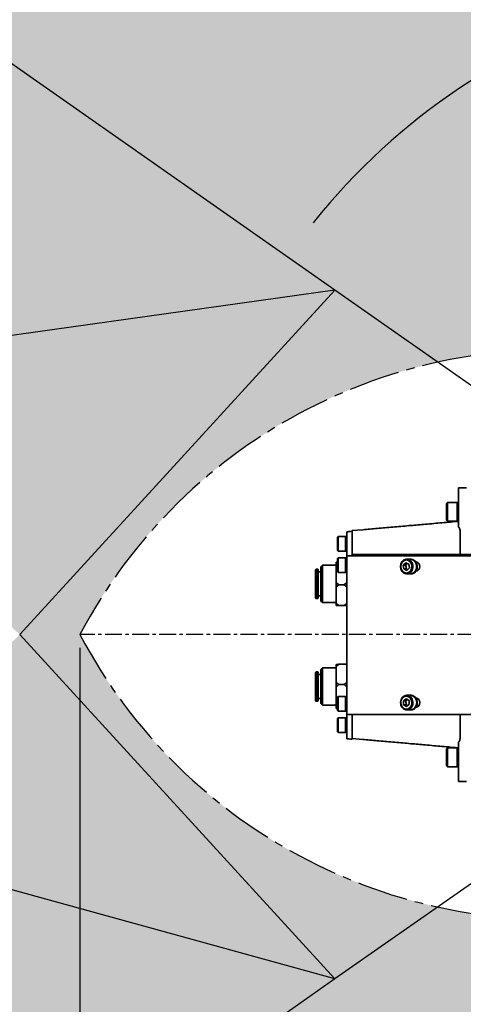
# Model space of a CAD drawing. Header units: millimetres. Extents: x -16 to 4241, y 0 to 4344.
# Tile 5 of 19: x 1272 to 1439, y 1504 to 1873. Entities that reach past the tile are written whole.
import ezdxf

# ---------------------------------------------------------------- set-up
doc = ezdxf.new("R2010")
doc.units = ezdxf.units.MM
doc.header["$PDSIZE"] = -1
doc.linetypes.add('CENTER', pattern=[10.16, 6.35, -1.27, 1.27, -1.27])
doc.linetypes.add('CENTER2', pattern=[28.575, 19.05, -3.175, 3.175, -3.175])
doc.layers.add('中心线层', color=4, linetype='CENTER')
doc.dimstyles.new('1比1', dxfattribs={"dimscale": 8, "dimtxt": 2.5, "dimasz": 2, "dimexe": 1.5, "dimexo": 0.625, "dimtad": 1, "dimtoh": 1, "dimdec": 1, "dimtxsty": 'Standard', "dimcen": 2.5, "dimclrd": 1, "dimclre": 1, "dimadec": 0, "dimazin": 0, "dimtfac": 1, "dimtdec": 1, "dimtmove": 0, "dimatfit": 3, "dimfxl": 1, "dimarcsym": 0})

# ---------------------------------------------------------------- blocks, each defined once
blk = doc.blocks.new('*D105')
at = {"color": 1, "lineweight": -2, "transparency": 16777216}
blk.add_arc((1574.7, 1642.87), 246.71, 3.7165, 141.2835, dxfattribs=at)
at = {"color": 1, "transparency": 16777216}
for points in [[(1384.34, 1795.58), (1380.08, 1798.78), (1372.61, 1784.37)], [(1823.56, 1658.95), (1818.23, 1658.77), (1821.41, 1642.87)]]:
    blk.add_solid(points, dxfattribs=at)
at = {"layer": 'Defpoints', "color": 0, "transparency": 16777216}
for p in [(1247.04, 1872.3), (1738.71, 1827.17), (1390.39, 1771.92), (1579.7, 1642.87), (2044.85, 1642.87)]:
    blk.add_point(p, dxfattribs=at)
at = {"color": 0, "transparency": 16777216, "insert": (1653.4, 1892.46), "char_height": 20, "attachment_point": 5, "rotation": 342.5}
blk.add_mtext('145°', dxfattribs=at)
blk = doc.blocks.new('*D106')
at = {"color": 1, "lineweight": -2, "transparency": 16777216}
blk.add_arc((1574.7, 1642.87), 280.08, 218.2736, 356.7264, dxfattribs=at)
at = {"color": 1, "transparency": 16777216}
for points in [[(1851.66, 1626.95), (1856.99, 1626.8), (1854.78, 1642.87)], [(1352.69, 1467.79), (1356.97, 1470.97), (1345.28, 1482.22)]]:
    blk.add_solid(points, dxfattribs=at)
at = {"layer": 'Defpoints', "color": 0, "transparency": 16777216}
for p in [(1579.7, 1642.87), (2044.85, 1642.87), (1390.39, 1513.81), (1247.04, 1413.44), (1542.19, 1364.68)]:
    blk.add_point(p, dxfattribs=at)
at = {"color": 0, "transparency": 16777216, "insert": (1654.41, 1390.06), "char_height": 20, "attachment_point": 5, "rotation": 17.5}
blk.add_mtext('145°', dxfattribs=at)
blk = doc.blocks.new('*D109')
at = {"color": 1, "lineweight": -2, "transparency": 16777216}
for p, q in [((1294.8, 1637.87), (1294.8, 1198.91)), ((1574.7, 1596.72), (1574.7, 1198.91)), ((1558.7, 1210.91), (1310.8, 1210.91))]:
    blk.add_line(p, q, dxfattribs=at)
at = {"color": 1, "transparency": 16777216}
for points in [[(1310.8, 1213.57), (1310.8, 1208.24), (1294.8, 1210.91)], [(1558.7, 1213.57), (1558.7, 1208.24), (1574.7, 1210.91)]]:
    blk.add_solid(points, dxfattribs=at)
at = {"layer": 'Defpoints', "color": 0, "transparency": 16777216}
for p in [(1294.8, 1642.87), (1574.7, 1601.72), (1294.8, 1210.91)]:
    blk.add_point(p, dxfattribs=at)
at = {"color": 0, "transparency": 16777216, "insert": (1437.3, 1227.57), "char_height": 20, "attachment_point": 5}
blk.add_mtext('279,9', dxfattribs=at)
blk = doc.blocks.new('*D110')
at = {"color": 1, "lineweight": -2, "transparency": 16777216}
for p, q in [((1574.7, 1595.14), (1574.7, 1142.84)), ((1215.39, 1508.81), (1215.39, 1142.84)), ((1231.39, 1154.84), (1558.7, 1154.84))]:
    blk.add_line(p, q, dxfattribs=at)
at = {"color": 1, "transparency": 16777216}
for points in [[(1231.39, 1157.51), (1231.39, 1152.18), (1215.39, 1154.84)], [(1558.7, 1157.51), (1558.7, 1152.18), (1574.7, 1154.84)]]:
    blk.add_solid(points, dxfattribs=at)
at = {"layer": 'Defpoints', "color": 0, "transparency": 16777216}
for p in [(1574.7, 1600.14), (1215.39, 1513.81), (1574.7, 1154.84)]:
    blk.add_point(p, dxfattribs=at)
at = {"color": 0, "transparency": 16777216, "insert": (1394.91, 1171.51), "char_height": 20, "attachment_point": 5}
blk.add_mtext('359,3', dxfattribs=at)
blk = doc.blocks.new('*D111')
at = {"color": 1, "lineweight": -2, "transparency": 16777216}
for p, q in [((1390.39, 1771.92), (1217.08, 1747.7)), ((1104.73, 1731.99), (1201.23, 1745.48)), ((1033.06, 1731.99), (1104.73, 1731.99))]:
    blk.add_line(p, q, dxfattribs=at)
at = {"color": 1, "transparency": 16777216}
blk.add_solid([(1200.86, 1748.12), (1201.6, 1742.84), (1217.08, 1747.7)], dxfattribs=at)
at = {"layer": 'Defpoints', "color": 0, "transparency": 16777216}
for p in [(1390.39, 1771.92), (1217.08, 1747.7)]:
    blk.add_point(p, dxfattribs=at)
at = {"color": 0, "transparency": 16777216, "insert": (1066.39, 1746.99), "char_height": 20, "attachment_point": 5}
blk.add_mtext('R175', dxfattribs=at)
blk = doc.blocks.new('*D112')
at = {"color": 1, "lineweight": -2, "transparency": 16777216}
for p, q in [((1042.61, 1589.87), (1114.28, 1589.87)), ((1114.28, 1589.87), (1206.25, 1564.53)), ((1390.39, 1513.81), (1221.68, 1560.29))]:
    blk.add_line(p, q, dxfattribs=at)
at = {"color": 1, "transparency": 16777216}
blk.add_solid([(1206.96, 1567.11), (1205.54, 1561.96), (1221.68, 1560.29)], dxfattribs=at)
at = {"layer": 'Defpoints', "color": 0, "transparency": 16777216}
for p in [(1221.68, 1560.29), (1390.39, 1513.81)]:
    blk.add_point(p, dxfattribs=at)
at = {"color": 0, "transparency": 16777216, "insert": (1075.95, 1604.87), "char_height": 20, "attachment_point": 5}
blk.add_mtext('R175', dxfattribs=at)

msp = doc.modelspace()

# ---------------------------------------------------------------- hatches: boundary and pattern name
at = {"transparency": 33554457}
h = msp.add_hatch(color=7, dxfattribs=at)
h.dxf.hatch_style = 1
h.paths.add_polyline_path([(1247.04, 1872.3, 0.376449), (1272.2, 1642.87, 0.376449), (1247.04, 1413.44, 3.171595)])
h.paths.add_polyline_path([(1498.88, 1538.02, -0.315304), (1294.8, 1642.87, -0.315304), (1498.88, 1747.71, -1.957295)], flags=16)

# ---------------------------------------------------------------- linework, layer by layer
at = {"color": 2}
for p, q in [((1390.39, 1771.92), (1247.04, 1872.3)), ((1390.39, 1771.92), (1272.2, 1642.87)), ((1574.7, 1642.87), (1390.39, 1771.92)), ((1390.39, 1513.81), (1272.2, 1642.87)), ((1574.7, 1642.87), (1390.39, 1513.81)), ((1390.39, 1513.81), (1247.04, 1413.44))]:
    msp.add_line(p, q, dxfattribs=at)
at = {"color": 7, "linetype": 'Continuous', "lineweight": 35}
for p, q in [((1436.7, 1697.87), (1439.7, 1697.87)), ((1436.7, 1687.87), (1436.7, 1697.87)), ((1432.55, 1692.37), (1432.2, 1692.02)), ((1432.2, 1685.72), (1432.2, 1692.02)), ((1436.2, 1692.37), (1432.55, 1692.37)), ((1432.55, 1692.37), (1432.55, 1685.37)), ((1436.7, 1692.37), (1436.2, 1692.37)), ((1436.2, 1692.37), (1436.2, 1685.37)), ((1436.2, 1685.63), (1436.2, 1692.37)), ((1436.7, 1684.32), (1436.7, 1687.87)), ((1432.2, 1685.72), (1432.55, 1685.37)), ((1432.55, 1685.37), (1436.2, 1685.37)), ((1436.2, 1685.37), (1436.2, 1685.63)), ((1436.2, 1685.37), (1436.7, 1685.37)), ((1391.65, 1679.62), (1391.35, 1679.32)), ((1391.35, 1674.42), (1391.35, 1679.32)), ((1394.35, 1679.62), (1391.65, 1679.62)), ((1391.65, 1679.62), (1391.65, 1674.16)), ((1394.8, 1679.62), (1394.35, 1679.62)), ((1394.35, 1679.62), (1394.35, 1674.16)), ((1394.35, 1679.62), (1394.35, 1674.12)), ((1400.78, 1682.17), (1396.8, 1681.82)), ((1396.8, 1672.87), (1396.8, 1680.53)), ((1437.3, 1681.44), (1437.29, 1681.85)), ((1437.3, 1677.5), (1437.3, 1681.44)), ((1391.35, 1674.42), (1391.65, 1674.12)), ((1391.65, 1671.62), (1391.35, 1671.32)), ((1391.65, 1674.16), (1391.65, 1674.12)), ((1391.65, 1674.12), (1394.35, 1674.12)), ((1394.35, 1671.62), (1391.65, 1671.62)), ((1391.65, 1671.62), (1391.65, 1666.56)), ((1394.35, 1674.16), (1394.35, 1674.12)), ((1394.35, 1674.12), (1394.8, 1674.12)), ((1394.8, 1671.62), (1394.35, 1671.62)), ((1394.35, 1671.62), (1394.35, 1666.56)), ((1394.35, 1671.62), (1394.35, 1666.12)), ((1394.8, 1612.87), (1394.8, 1672.37)), ((1394.8, 1672.37), (1407.17, 1672.37)), ((1396.8, 1672.87), (1396.8, 1672.37)), ((1396.8, 1672.87), (1396.8, 1672.37)), ((1396.8, 1672.87), (1408.2, 1672.87)), ((1407.17, 1672.37), (1537.33, 1672.37)), ((1408.2, 1672.87), (1527.78, 1672.87)), ((1385.75, 1668.84), (1385.15, 1668.24)), ((1385.15, 1655.44), (1385.15, 1668.24)), ((1390.8, 1668.84), (1385.75, 1668.84)), ((1385.75, 1668.84), (1385.75, 1654.84)), ((1390.8, 1669.95), (1391.35, 1669.97)), ((1390.8, 1669.95), (1390.8, 1669.73)), ((1390.8, 1669.73), (1391.35, 1669.71)), ((1390.8, 1668.82), (1390.8, 1669.73)), ((1391.35, 1669.3), (1390.8, 1668.82)), ((1390.8, 1668.82), (1390.8, 1662.44)), ((1391.35, 1666.81), (1391.35, 1671.32)), ((1415.99, 1668.89), (1416.95, 1669.79)), ((1416.18, 1667.47), (1415.99, 1668.89)), ((1416.88, 1668.89), (1415.99, 1668.89)), ((1416.95, 1669.79), (1418.11, 1669.27)), ((1418.69, 1671.12), (1417.29, 1671.12)), ((1418.29, 1667.84), (1417.33, 1666.94)), ((1418.11, 1669.27), (1418.29, 1667.84)), ((1418.92, 1671.12), (1418.69, 1671.12)), ((1383.35, 1667.34), (1383.15, 1667.14)), ((1383.15, 1656.54), (1383.15, 1667.14)), ((1383.95, 1667.34), (1383.35, 1667.34)), ((1383.35, 1667.34), (1383.35, 1656.34)), ((1384.15, 1667.14), (1383.95, 1667.34)), ((1383.95, 1656.34), (1383.95, 1667.34)), ((1384.15, 1667.14), (1384.15, 1656.54)), ((1385.15, 1666.34), (1384.15, 1666.34)), ((1391.35, 1666.42), (1391.35, 1666.81)), ((1391.35, 1666.42), (1391.65, 1666.12)), ((1391.65, 1666.56), (1391.65, 1666.12)), ((1391.65, 1666.12), (1394.35, 1666.12)), ((1394.35, 1666.56), (1394.35, 1666.12)), ((1394.35, 1666.12), (1394.8, 1666.12)), ((1417.33, 1666.94), (1416.18, 1667.47)), ((1417.07, 1667.47), (1416.18, 1667.47)), ((1417.29, 1665.62), (1418.69, 1665.62)), ((1418.69, 1665.62), (1418.92, 1665.62)), ((1390.8, 1662.44), (1391.8, 1661.56)), ((1390.8, 1660.71), (1390.8, 1662.44)), ((1391.8, 1661.56), (1390.8, 1660.71)), ((1390.8, 1660.71), (1390.8, 1654.56)), ((1391.8, 1661.56), (1393.8, 1661.56)), ((1393.8, 1661.56), (1394.8, 1662.44)), ((1394.8, 1660.71), (1393.8, 1661.56)), ((1384.15, 1657.34), (1385.15, 1657.34)), ((1383.15, 1656.54), (1383.35, 1656.34)), ((1383.35, 1656.34), (1383.95, 1656.34)), ((1383.95, 1656.34), (1384.15, 1656.54)), ((1385.15, 1655.44), (1385.75, 1654.84)), ((1385.75, 1654.84), (1390.8, 1654.84)), ((1390.8, 1654.56), (1391.8, 1653.71)), ((1390.8, 1653.74), (1390.8, 1654.56)), ((1391.8, 1653.71), (1390.8, 1653.74)), ((1391.8, 1653.71), (1393.8, 1653.71)), ((1393.8, 1653.71), (1394.8, 1654.56)), ((1394.8, 1653.74), (1393.8, 1653.71)), ((1391.8, 1631.73), (1390.8, 1630.9)), ((1390.8, 1631.65), (1391.8, 1631.73)), ((1390.8, 1630.9), (1390.8, 1631.65)), ((1391.8, 1631.73), (1394.8, 1631.73)), ((1383.35, 1628.88), (1383.15, 1628.68)), ((1383.15, 1618.08), (1383.15, 1628.68)), ((1383.95, 1628.88), (1383.35, 1628.88)), ((1383.35, 1628.88), (1383.35, 1617.88)), ((1384.15, 1628.68), (1383.95, 1628.88)), ((1383.95, 1617.88), (1383.95, 1628.88)), ((1384.15, 1628.68), (1384.15, 1618.08)), ((1385.15, 1627.88), (1384.15, 1627.88)), ((1385.75, 1630.38), (1385.15, 1629.78)), ((1385.15, 1616.98), (1385.15, 1629.78)), ((1390.8, 1630.38), (1385.75, 1630.38)), ((1385.75, 1630.38), (1385.75, 1616.38)), ((1390.8, 1630.9), (1390.8, 1624.94)), ((1390.8, 1624.94), (1391.8, 1624.12)), ((1390.8, 1623.22), (1390.8, 1624.94)), ((1391.8, 1624.12), (1390.8, 1623.22)), ((1391.8, 1624.12), (1393.8, 1624.12)), ((1393.8, 1624.12), (1394.8, 1624.94)), ((1394.8, 1623.22), (1393.8, 1624.12)), ((1390.8, 1623.22), (1390.8, 1616.68)), ((1418.69, 1620.12), (1417.29, 1620.12)), ((1418.92, 1620.12), (1418.69, 1620.12)), ((1383.15, 1618.08), (1383.35, 1617.88)), ((1383.35, 1617.88), (1383.95, 1617.88)), ((1383.95, 1617.88), (1384.15, 1618.08)), ((1384.15, 1618.88), (1385.15, 1618.88)), ((1385.15, 1616.98), (1385.75, 1616.38)), ((1385.75, 1616.38), (1390.8, 1616.38)), ((1390.8, 1616.68), (1391.35, 1616.18)), ((1390.8, 1615.7), (1390.8, 1616.68)), ((1391.65, 1619.62), (1391.35, 1619.32)), ((1391.35, 1614.76), (1391.35, 1619.32)), ((1394.35, 1619.62), (1391.65, 1619.62)), ((1391.65, 1619.62), (1391.65, 1614.5)), ((1394.8, 1619.62), (1394.35, 1619.62)), ((1394.35, 1619.62), (1394.35, 1614.5)), ((1394.35, 1619.62), (1394.35, 1614.12)), ((1416.02, 1617.99), (1417.04, 1618.81)), ((1416.12, 1616.55), (1416.02, 1617.99)), ((1416.92, 1617.99), (1416.02, 1617.99)), ((1417.24, 1615.93), (1416.12, 1616.55)), ((1417.02, 1616.55), (1416.12, 1616.55)), ((1417.04, 1618.81), (1418.16, 1618.19)), ((1418.26, 1616.75), (1417.24, 1615.93)), ((1418.16, 1618.19), (1418.26, 1616.75)), ((1391.35, 1615.74), (1390.8, 1615.7)), ((1390.8, 1615.7), (1390.8, 1615.12)), ((1390.8, 1615.12), (1391.35, 1615.08)), ((1391.35, 1614.42), (1391.35, 1614.76)), ((1391.35, 1614.42), (1391.65, 1614.12)), ((1391.65, 1614.5), (1391.65, 1614.12)), ((1391.65, 1614.12), (1394.35, 1614.12)), ((1394.35, 1614.5), (1394.35, 1614.12)), ((1394.35, 1614.12), (1394.8, 1614.12)), ((1407.17, 1612.87), (1394.8, 1612.87)), ((1396.8, 1612.87), (1396.8, 1605.21)), ((1537.33, 1612.87), (1407.17, 1612.87)), ((1417.29, 1614.62), (1418.69, 1614.62)), ((1418.69, 1614.62), (1418.92, 1614.62)), ((1391.65, 1611.62), (1391.35, 1611.32)), ((1391.35, 1606.42), (1391.35, 1611.32)), ((1394.35, 1611.62), (1391.65, 1611.62)), ((1391.65, 1611.62), (1391.65, 1606.16)), ((1394.8, 1611.62), (1394.35, 1611.62)), ((1394.35, 1611.62), (1394.35, 1606.16)), ((1394.35, 1611.62), (1394.35, 1606.12)), ((1391.35, 1606.42), (1391.65, 1606.12)), ((1391.65, 1606.16), (1391.65, 1606.12)), ((1391.65, 1606.12), (1394.35, 1606.12)), ((1394.35, 1606.16), (1394.35, 1606.12)), ((1394.35, 1606.12), (1394.8, 1606.12)), ((1437.3, 1608.23), (1437.3, 1604.29)), ((1400.78, 1603.56), (1396.8, 1603.91)), ((1436.7, 1597.87), (1436.7, 1601.42)), ((1437.29, 1603.89), (1437.3, 1604.29)), ((1432.55, 1600.37), (1432.2, 1600.02)), ((1432.2, 1593.72), (1432.2, 1600.02)), ((1436.2, 1600.37), (1432.55, 1600.37)), ((1432.55, 1600.37), (1432.55, 1593.37)), ((1436.7, 1600.37), (1436.2, 1600.37)), ((1436.2, 1600.37), (1436.2, 1593.37)), ((1436.2, 1593.63), (1436.2, 1600.37)), ((1436.7, 1587.87), (1436.7, 1597.87)), ((1432.2, 1593.72), (1432.55, 1593.37)), ((1432.55, 1593.37), (1436.2, 1593.37)), ((1436.2, 1593.37), (1436.2, 1593.63)), ((1436.2, 1593.37), (1436.7, 1593.37)), ((1439.7, 1587.87), (1436.7, 1587.87))]:
    msp.add_line(p, q, dxfattribs=at)
at = {"color": 7, "linetype": 'Continuous', "lineweight": 35, "flags": 128}
for points in [[(1415.1, 1669.37), (1415.56, 1670.22), (1416.25, 1670.83), (1417.08, 1671.11), (1417.94, 1671.01), (1418.72, 1670.56), (1419.3, 1669.81), (1419.61, 1668.87), (1419.61, 1667.86), (1419.3, 1666.92), (1418.71, 1666.17), (1417.94, 1665.72), (1417.07, 1665.63), (1416.24, 1665.91), (1415.55, 1666.52), (1415.1, 1667.38), (1414.94, 1668.37), (1415.1, 1669.37)], [(1415.18, 1669.26), (1415.04, 1668.32), (1415.22, 1667.38), (1415.69, 1666.6), (1416.38, 1666.09), (1417.19, 1665.92), (1417.99, 1666.12), (1418.66, 1666.67), (1419.1, 1667.48), (1419.24, 1668.42), (1419.06, 1669.35), (1418.59, 1670.14), (1417.9, 1670.65), (1417.1, 1670.82), (1416.3, 1670.61), (1415.62, 1670.06), (1415.18, 1669.26)], [(1418.68, 1671.12), (1419.53, 1670.93), (1420.27, 1670.4), (1420.79, 1669.6), (1421.03, 1668.63), (1420.95, 1667.62), (1420.57, 1666.71), (1419.93, 1666.03), (1419.12, 1665.67), (1418.69, 1665.62)], [(1418.69, 1671.12), (1419.33, 1671.01), (1420.11, 1670.56), (1420.69, 1669.81), (1421, 1668.87), (1421, 1667.86), (1420.69, 1666.92), (1420.1, 1666.17), (1419.33, 1665.72), (1418.69, 1665.62)], [(1418.91, 1671.12), (1419.76, 1670.93), (1420.5, 1670.4), (1421.03, 1669.6), (1421.26, 1668.63), (1421.19, 1667.62), (1420.8, 1666.71), (1420.16, 1666.03), (1419.35, 1665.67), (1418.92, 1665.62)], [(1415.16, 1618.54), (1415.67, 1619.36), (1416.4, 1619.91), (1417.25, 1620.12), (1418.1, 1619.95), (1418.85, 1619.44), (1419.38, 1618.64), (1419.64, 1617.68), (1419.57, 1616.67), (1419.2, 1615.75), (1418.58, 1615.06), (1417.77, 1614.68), (1416.91, 1614.66), (1416.09, 1615), (1415.44, 1615.67), (1415.04, 1616.56), (1414.94, 1617.57), (1415.16, 1618.54)], [(1418.68, 1620.12), (1419.53, 1619.93), (1420.27, 1619.4), (1420.79, 1618.6), (1421.03, 1617.63), (1420.95, 1616.62), (1420.57, 1615.71), (1419.93, 1615.03), (1419.12, 1614.67), (1418.69, 1614.62)], [(1418.69, 1620.12), (1419.49, 1619.95), (1420.24, 1619.44), (1420.77, 1618.64), (1421.03, 1617.68), (1420.97, 1616.67), (1420.59, 1615.75), (1419.97, 1615.06), (1419.16, 1614.68), (1418.69, 1614.62)], [(1418.91, 1620.12), (1419.76, 1619.93), (1420.5, 1619.4), (1421.03, 1618.6), (1421.26, 1617.63), (1421.19, 1616.62), (1420.8, 1615.71), (1420.16, 1615.03), (1419.35, 1614.67), (1418.92, 1614.62)], [(1415.24, 1618.42), (1415.04, 1617.49), (1415.16, 1616.54), (1415.58, 1615.72), (1416.24, 1615.15), (1417.04, 1614.92), (1417.85, 1615.06), (1418.55, 1615.55), (1419.04, 1616.32), (1419.24, 1617.25), (1419.12, 1618.19), (1418.7, 1619.01), (1418.04, 1619.58), (1417.24, 1619.82), (1416.43, 1619.68), (1415.73, 1619.18), (1415.24, 1618.42)]]:
    msp.add_lwpolyline(points, dxfattribs=at)
at = {"color": 3, "linetype": 'CENTER2'}
for centre, radius, start, end in [((1574.7, 1642.87), 400, 215, 145), ((1471.71, 1549.57), 200, 82.1916, 152.1926), ((1471.71, 1736.17), 200, 207.8074, 277.8084)]:
    msp.add_arc(centre, radius, start, end, dxfattribs=at)
at = {"color": 7, "linetype": 'Continuous', "lineweight": 35}
for centre, radius, start, end in [((1436.3, 1684.28), 1, 66.4218, 95), ((1420.39, 1668.37), 1.82, 279.7256, 80.2744), ((1420.39, 1617.37), 1.82, 279.7256, 80.2744), ((1436.3, 1601.46), 1, 265, 293.5782)]:
    msp.add_arc(centre, radius, start, end, dxfattribs=at)
for points, knots in [([(1436.22, 1685.27), (1434.03, 1685.08), (1429.81, 1684.71), (1423.78, 1684.18), (1417.9, 1683.67), (1412.09, 1683.16), (1406.28, 1682.65), (1402.59, 1682.33), (1400.78, 1682.17)], [0, 0, 0, 0, 0.179519, 0.34613, 0.499869, 0.670785, 0.838392, 1, 1, 1, 1]), ([(1436.7, 1683.16), (1436.7, 1683.33), (1436.7, 1683.78), (1436.7, 1684.07), (1436.7, 1684.26)], [0, 0, 0, 0, 0.371233, 1, 1, 1, 1]), ([(1437.29, 1681.85), (1437.25, 1682.09), (1437.2, 1682.48), (1436.97, 1682.93), (1436.79, 1683.09), (1436.7, 1683.16)], [0, 0, 0, 0, 0.50656, 0.782571, 1, 1, 1, 1]), ([(1394.8, 1681.4), (1395.06, 1681.42), (1395.72, 1681.48), (1396.39, 1681.54), (1396.8, 1681.57)], [0, 0, 0, 0, 0.377677, 1, 1, 1, 1]), ([(1394.8, 1679.68), (1394.8, 1680.17), (1394.8, 1681.16), (1394.8, 1681.32), (1394.8, 1681.4)], [0, 0, 0, 0, 0.496017, 1, 1, 1, 1]), ([(1394.8, 1672.37), (1394.8, 1672.48), (1394.8, 1672.69), (1394.8, 1674.37), (1394.8, 1676.7), (1394.8, 1678.68), (1394.8, 1679.68)], [0, 0, 0, 0, 0.270826, 0.552364, 0.773341, 1, 1, 1, 1]), ([(1396.8, 1681.82), (1396.8, 1681.81), (1396.8, 1681.78), (1396.8, 1681.54), (1396.8, 1681.3), (1396.8, 1681.19)], [0, 0, 0, 0, 0.3533911, 0.7188038, 1, 1, 1, 1]), ([(1396.8, 1681.38), (1396.8, 1681.32), (1396.8, 1681.17), (1396.8, 1680.81), (1396.8, 1680.46), (1396.8, 1680.34)], [0, 0, 0, 0, 0.313969, 0.756821, 1, 1, 1, 1]), ([(1396.8, 1681.19), (1396.8, 1681.14), (1396.8, 1681.03), (1396.8, 1680.81), (1396.8, 1680.62), (1396.8, 1680.53)], [0, 0, 0, 0, 0.241334, 0.619291, 1, 1, 1, 1]), ([(1437.3, 1672.87), (1437.3, 1672.9), (1437.3, 1674.29), (1437.3, 1675.92), (1437.3, 1677.5)], [0, 0, 0, 0, 0.022062, 1, 1, 1, 1]), ([(1417.58, 1669.51), (1417.52, 1669.44), (1417.33, 1669.24), (1417.06, 1669.03), (1416.88, 1668.89)], [0, 0, 0, 0, 0.321431, 1, 1, 1, 1]), ([(1416.88, 1668.89), (1416.95, 1668.64), (1417.07, 1668.16), (1417.07, 1667.69), (1417.07, 1667.47)], [0, 0, 0, 0, 0.534625, 1, 1, 1, 1]), ([(1417.07, 1667.47), (1417.11, 1667.45), (1417.32, 1667.37), (1417.5, 1667.29), (1417.63, 1667.23)], [0, 0, 0, 0, 0.222359, 1, 1, 1, 1]), ([(1417.59, 1618.5), (1417.55, 1618.46), (1417.36, 1618.28), (1417.11, 1618.11), (1416.92, 1617.99)], [0, 0, 0, 0, 0.257867, 1, 1, 1, 1]), ([(1416.92, 1617.99), (1416.97, 1617.73), (1417.06, 1617.25), (1417.03, 1616.77), (1417.02, 1616.55)], [0, 0, 0, 0, 0.534625, 1, 1, 1, 1]), ([(1417.02, 1616.55), (1417.06, 1616.53), (1417.28, 1616.43), (1417.47, 1616.32), (1417.62, 1616.24)], [0, 0, 0, 0, 0.201152, 1, 1, 1, 1]), ([(1394.8, 1605.56), (1394.8, 1606.69), (1394.8, 1608.99), (1394.8, 1611.22), (1394.8, 1612.62), (1394.8, 1612.78), (1394.8, 1612.87)], [0, 0, 0, 0, 0.25818, 0.525579, 0.759405, 1, 1, 1, 1]), ([(1396.8, 1612.87), (1396.8, 1612.77), (1396.8, 1612.58), (1396.8, 1611.02), (1396.8, 1608.69), (1396.8, 1606.52), (1396.8, 1605.42)], [0, 0, 0, 0, 0.252971, 0.514779, 0.753693, 1, 1, 1, 1]), ([(1437.3, 1612.87), (1437.3, 1612.84), (1437.3, 1611.44), (1437.3, 1609.82), (1437.3, 1608.23)], [0, 0, 0, 0, 0.022062, 1, 1, 1, 1]), ([(1394.8, 1603.84), (1394.8, 1603.91), (1394.8, 1604.07), (1394.8, 1605.06), (1394.8, 1605.56)], [0, 0, 0, 0, 0.4975455, 1, 1, 1, 1]), ([(1396.8, 1605.42), (1396.8, 1605.17), (1396.8, 1604.67), (1396.8, 1604.14), (1396.8, 1603.79), (1396.8, 1603.67), (1396.8, 1603.66), (1396.8, 1603.66)], [0, 0, 0, 0, 0.232078, 0.470866, 0.70295, 0.941816, 1, 1, 1, 1]), ([(1396.8, 1603.66), (1396.39, 1603.7), (1395.72, 1603.76), (1395.05, 1603.81), (1394.8, 1603.84)], [0, 0, 0, 0, 0.625853, 1, 1, 1, 1]), ([(1436.22, 1600.46), (1434.03, 1600.65), (1429.81, 1601.02), (1423.78, 1601.55), (1417.9, 1602.07), (1412.09, 1602.57), (1406.28, 1603.08), (1402.59, 1603.41), (1400.78, 1603.56)], [0, 0, 0, 0, 0.179519, 0.34613, 0.499869, 0.670785, 0.838392, 1, 1, 1, 1]), ([(1436.7, 1602.58), (1436.8, 1602.66), (1437.02, 1602.85), (1437.21, 1603.32), (1437.26, 1603.69), (1437.29, 1603.89)], [0, 0, 0, 0, 0.248177, 0.588934, 1, 1, 1, 1]), ([(1436.7, 1602.58), (1436.7, 1602.41), (1436.7, 1601.96), (1436.7, 1601.66), (1436.7, 1601.48)], [0, 0, 0, 0, 0.371233, 1, 1, 1, 1])]:
    msp.add_open_spline(points, degree=3, knots=knots, dxfattribs=at)
at = {"layer": '中心线层', "color": 4}
msp.add_line((1574.7, 1642.87), (1294.8, 1642.87), dxfattribs=at)

# ---------------------------------------------------------------- dimensions: what is measured, and where the dimension line sits
for base, line1, line2, picture, middle in [((1738.71, 1827.17), ((1579.7, 1642.87), (2044.85, 1642.87)), ((1390.39, 1771.92), (1247.04, 1872.3)), '*D105', (1653.4, 1892.46)), ((1542.19, 1364.68), ((1390.39, 1513.81), (1247.04, 1413.44)), ((1579.7, 1642.87), (2044.85, 1642.87)), '*D106', (1654.41, 1390.06))]:
    dim = msp.add_angular_dim_2l(base=base, line1=line1, line2=line2, dimstyle='1比1')
    dim.commit()
    dim.dimension.update_dxf_attribs({"geometry": picture, "text_midpoint": middle})
for center, mpoint, picture, middle in [((1390.39, 1771.92), (1217.08, 1747.7), '*D111', (1104.73, 1731.99)), ((1390.39, 1513.81), (1221.68, 1560.29), '*D112', (1075.95, 1589.87))]:
    dim = msp.add_radius_dim(center=center, mpoint=mpoint, dimstyle='1比1')
    dim.commit()
    dim.dimension.update_dxf_attribs({"geometry": picture, "text_midpoint": middle, "dimtype": 164})
for base, p1, p2, picture, middle in [((1294.8, 1210.91), (1574.7, 1601.72), (1294.8, 1642.87), '*D109', (1437.3, 1210.91)), ((1574.7, 1154.84), (1215.39, 1513.81), (1574.7, 1600.14), '*D110', (1394.91, 1154.84))]:
    dim = msp.add_linear_dim(base=base, p1=p1, p2=p2, dimstyle='1比1')
    dim.commit()
    dim.dimension.update_dxf_attribs({"geometry": picture, "text_midpoint": middle, "dimtype": 160})

doc.saveas('drawing.dxf')
